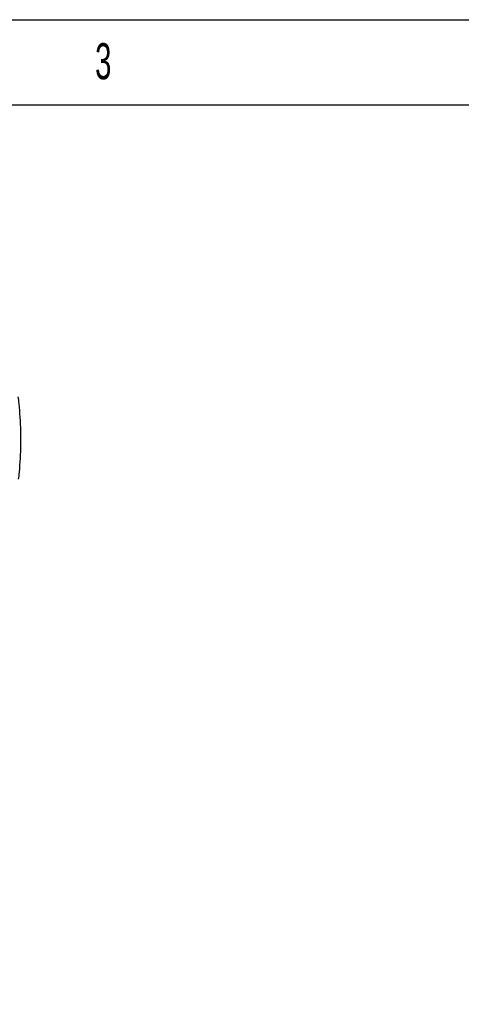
# Model space of a CAD drawing. Header units: millimetres. Extents: x 100 to 5840, y 99 to 4099.
# Tile 11 of 27: x 2395 to 2913, y 2945 to 4099. Entities that reach past the tile are written whole.
import ezdxf

# ---------------------------------------------------------------- set-up
doc = ezdxf.new("R2010")
doc.units = ezdxf.units.MM
doc.header["$LTSCALE"] = 20
doc.layers.add('FORMAT', color=7, linetype='Continuous')
doc.styles.add('SLDTEXTSTYLE0', font='TXT', dxfattribs={"width": 0.605})

# ---------------------------------------------------------------- blocks, each defined once
blk = doc.blocks.new('SW_NOTE_0_13')
at = {"layer": 'FORMAT', "color": 0, "insert": (15.9, 54.6), "char_height": 42.3, "attachment_point": 2, "style": 'SLDTEXTSTYLE0'}
blk.add_mtext('3', dxfattribs=at)
blk = doc.blocks.new('Fond de plan - Grille A4H sans numéro')
at = {"layer": 'FORMAT'}
blk.add_line((0, 4000), (5740, 4000), dxfattribs=at)
at = {"layer": 'FORMAT', "color": 7}
blk.add_line((100, 3900), (5640, 3900), dxfattribs=at)
blk = doc.blocks.new('Bloc2_1')
at = {"color": 7, "linetype": 'Continuous'}
blk.add_blockref('Fond de plan - Grille A4H sans numéro', (0, 0), dxfattribs=at)
at = {"layer": 'FORMAT', "color": 7}
blk.add_blockref('SW_NOTE_0_13', (2377.3, 3917.9), dxfattribs=at)

msp = doc.modelspace()

# ---------------------------------------------------------------- linework, layer by layer
at = {"color": 7, "linetype": 'Continuous', "lineweight": 25}
msp.add_open_spline([(2394.057, 3560.626), (2394.36, 3563.453), (2395.236, 3571.601), (2396.203, 3585.118), (2396.754, 3601.167), (2396.671, 3617.227), (2395.955, 3633.27), (2394.861, 3646.62), (2393.926, 3654.603), (2393.614, 3657.271)], degree=3, knots=[0, 0, 0, 0, 0.08806464, 0.25380548, 0.41955418, 0.58530312, 0.75105219, 0.91680125, 1, 1, 1, 1], dxfattribs=at)

# ---------------------------------------------------------------- block references
at = {"color": 7, "linetype": 'Continuous'}
msp.add_blockref('Bloc2_1', (100, 99.431), dxfattribs=at)

# ---------------------------------------------------------------- texts
at = {"layer": 'FORMAT', "insert": (1329.786, 1395.689), "char_height": 396.875, "attachment_point": 1, "rotation": 30, "style": 'SLDTEXTSTYLE0'}
msp.add_mtext('PRODUCTION', dxfattribs=at)

doc.saveas('drawing.dxf')
